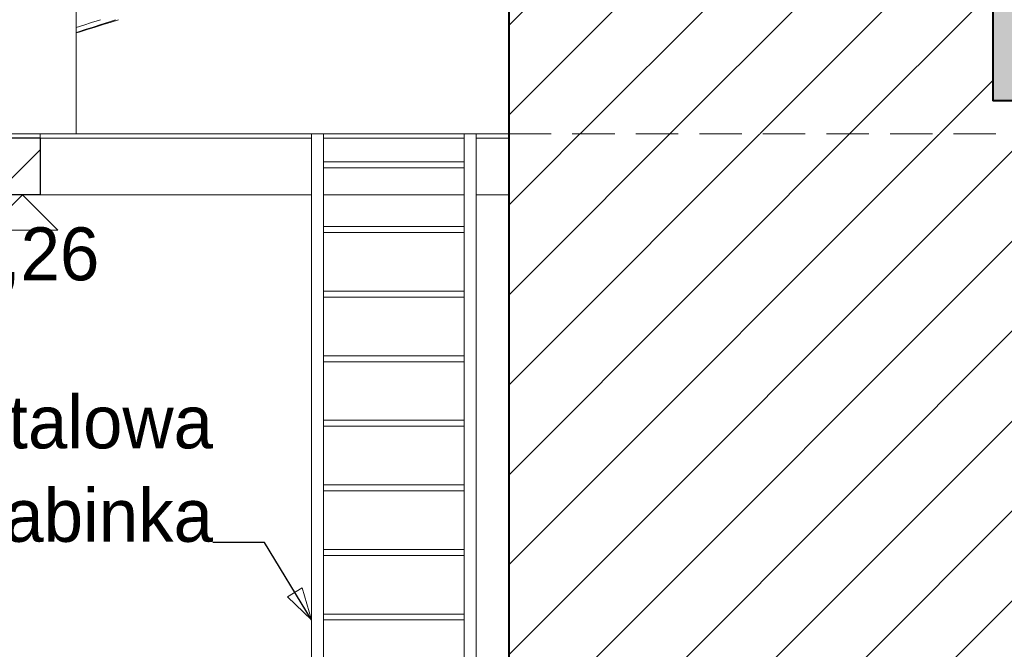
# Model space of a CAD drawing. Header units: millimetres. Extents: x 16408 to 39505, y -6861 to 26364.
# Tile 41 of 85: x 30453 to 34637, y -2192 to 481. Entities that reach past the tile are written whole.
import ezdxf

# ---------------------------------------------------------------- set-up
doc = ezdxf.new("R2010")
doc.units = ezdxf.units.MM
doc.header["$MEASUREMENT"] = 0
doc.linetypes.add('Przerywana gęsta', pattern=[270, 180, -90])
doc.linetypes.add('Wipeout_Contour', pattern=[1000, 0, -1000])
for name, color, linetype, lineweight in [('0_Nr_pióra__1', 7, 'Continuous', 13), ('0_Nr_pióra__103', 7, 'Continuous', 5), ('0_Nr_pióra__104', 7, 'Continuous', 5), ('0_Nr_pióra__30', 7, 'Continuous', 25), ('0_Nr_pióra__88', 7, 'Continuous', 13), ('inw_schody zewnętrzne_Nr_pióra__1', 7, 'Continuous', 13), ('inw_schody zewnętrzne_Nr_pióra__27', 7, 'Continuous', 40), ('inw_schody zewnętrzne_Nr_pióra__87', 7, 'Continuous', 13)]:
    doc.layers.add(name, color=color, linetype=linetype, lineweight=lineweight)
doc.layers.add('0_Nr_pióra__102', color=7, linetype='Continuous', lineweight=5, true_color=0xcccccc)
doc.layers.add('inw_ściany zewnętrzne_Nr_pióra__61', color=7, linetype='Continuous', lineweight=13, true_color=0x6a6a6a)
doc.layers.add('inw_schody zewnętrzne', color=7, linetype='Continuous')
doc.styles.add('STYL_AUTOMATYCZNY_1', font='txt')
doc.dimstyles.new('STYL_AUTOMATYCZNY__1', dxfattribs={"dimtxt": 0.18, "dimasz": 136.8, "dimexe": 0.18, "dimexo": 0.0625, "dimgap": 0.09, "dimtad": 0, "dimtih": 1, "dimtoh": 1, "dimdec": 4, "dimzin": 0, "dimdsep": 46, "dimcen": 0.09, "dimadec": 0, "dimazin": 0, "dimtfac": 1, "dimtdec": 4, "dimtmove": 0, "dimatfit": 3, "dimldrblk": 'ARROWHEAD_4', "dimfxl": 0, "dimtolj": 1, "dimtzin": 0, "dimarcsym": 0})
pattern_1 = [(45, (0, 0), (-190.9188, 190.9188), [])]

# ---------------------------------------------------------------- blocks, each defined once
blk = doc.blocks.new('Wymiary_23_4', base_point=(30465, -262))
at = {"layer": '0_Nr_pióra__1', "color": 7, "linetype": 'Continuous', "lineweight": 13}
for p, q in [((30465, -262), (30315, -412)), ((30615, -412), (30465, -262)), ((30315, -412), (30615, -412))]:
    blk.add_line(p, q, dxfattribs=at)
at = {"layer": '0_Nr_pióra__1', "color": 7, "lineweight": 13, "insert": (30106.1, -667), "char_height": 225, "attachment_point": 7, "style": 'STYL_AUTOMATYCZNY_1'}
blk.add_mtext('\\A1;{\\pql;\\fCentury Gothic|b0|i0|c238|p34;-0,26}', dxfattribs=at)
blk = doc.blocks.new('ARROWHEAD_4')
at = {"color": 0, "linetype": 'Continuous', "lineweight": 0}
blk.add_line((0, 0), (-1, 0), dxfattribs=at)
at = {"color": 0, "linetype": 'Continuous', "lineweight": 0, "flags": 128}
blk.add_lwpolyline([(-1, 0.2679), (0, 0), (-1, -0.2679)], close=True, dxfattribs=at)

msp = doc.modelspace()

# ---------------------------------------------------------------- hatches: boundary and pattern name
at = {"layer": '0_Nr_pióra__102', "linetype": 'Continuous', "lineweight": 5, "true_color": 0xcccccc}
h = msp.add_hatch(dxfattribs=at)
h.set_pattern_fill('Cegła___wiązanie_pospoli_00', color=254, style=0, pattern_type=2)
h.set_pattern_definition([(0, (34726.96, 14441.43), (0, 67), []), (90, (34726.96, 14441.43), (-201, 0), [67, -67]), (90, (34827.46, 14508.43), (-201, 0), [67, -201, 67, -67]), (90, (34777.21, 14642.43), (-100.5, 0), [67, -335])])
h.paths.add_polyline_path([(34588.9, 3836.4), (34588.9, 136.4), (34760.7, 136.4), (34760.7, 3836.4), (34763.5, 3836.4), (34763.5, 4856.4), (34763.5, 7736.4), (34763.5, 10706.4), (34763.5, 13416.4), (34763.5, 15466.4), (34759.3, 15466.4), (34745.2, 15466.4), (34708.7, 15466.4), (34703.1, 15466.4), (34659.7, 15466.4), (34606.3, 15466.4), (34599.9, 15466.4), (34590, 15466.4), (34590, 13416.4), (34590, 10706.4), (34590, 7736.4), (34590, 4856.4), (34590, 3836.4)])

# ---------------------------------------------------------------- linework, layer by layer
at = {"layer": '0_Nr_pióra__103', "color": 7, "linetype": 'Continuous', "lineweight": 5}
for p, q in [((30726.3, 458.6), (30759.3, 469.3)), ((30759.3, 469.3), (30792.2, 479.9)), ((30765.2, 450.4), (30798, 461)), ((30774.2, 450.4), (30808.4, 461)), ((30792.2, 479.9), (30797, 481.4)), ((30798, 461), (30830.7, 471.6)), ((30808.4, 461), (30842.5, 471.6)), ((30830.7, 471.6), (30860.7, 481.4)), ((30842.5, 471.6), (30873.8, 481.4)), ((30693.5, 448.1), (30726.3, 458.6)), ((30693.5, 425.4), (30705.5, 429.1)), ((30693.5, 427.3), (30699.1, 429.1)), ((30699.1, 429.1), (30732.2, 439.7)), ((30705.5, 429.1), (30739.9, 439.7)), ((30732.2, 439.7), (30765.2, 450.4)), ((30739.9, 439.7), (30774.2, 450.4))]:
    msp.add_line(p, q, dxfattribs=at)

# ---------------------------------------------------------------- wipeouts: each hides what was drawn before it
at = {"color": 254, "linetype": 'Wipeout_Contour', "lineweight": 0, "ltscale": 121937.727956}
msp.add_wipeout([(30484.4, -3.6), (30484.4, -23.6), (30484.5, -23.6), (30484.5, -3.6)], dxfattribs=at)
at = {"color": 254, "linetype": 'Wipeout_Contour', "lineweight": 0, "ltscale": 130783.827019}
msp.add_wipeout([(32577.2, 3836.4), (32577.2, -3.6), (32589.7, -3.6), (32589.7, 3836.4)], dxfattribs=at).dxf.layer = 'inw_schody zewnętrzne'
at = {"color": 254, "linetype": 'Wipeout_Contour', "lineweight": 0, "ltscale": 128174.418894}
msp.add_wipeout([(31744.3, -3.6), (31744.3, -122.5), (32342.7, -122.5), (32342.7, -3.6)], dxfattribs=at).dxf.layer = 'inw_schody zewnętrzne'
at = {"color": 254, "linetype": 'Wipeout_Contour', "lineweight": 0, "ltscale": 128179.545599}
msp.add_wipeout([(31744.3, -147.9), (31744.3, -396.7), (32342.7, -396.7), (32342.7, -147.9)], dxfattribs=at).dxf.layer = 'inw_schody zewnętrzne'
at = {"color": 254, "linetype": 'Wipeout_Contour', "lineweight": 0, "ltscale": 128193.560434}
msp.add_wipeout([(31744.3, -671), (32342.7, -671), (32342.7, -422.1), (31744.3, -422.1)], dxfattribs=at).dxf.layer = 'inw_schody zewnętrzne'

# ---------------------------------------------------------------- next in the draw order: wipeouts: each hides what was drawn before it
at = {"color": 254, "linetype": 'Wipeout_Contour', "lineweight": 0, "ltscale": 128175.101687}
msp.add_wipeout([(31744.3, -122.5), (31744.3, -147.9), (32342.7, -147.9), (32342.7, -122.5)], dxfattribs=at)
at = {"color": 254, "linetype": 'Wipeout_Contour', "lineweight": 0, "ltscale": 128184.424283}
msp.add_wipeout([(31744.3, -396.7), (31744.3, -422.1), (32342.7, -422.1), (32342.7, -396.7)], dxfattribs=at)
at = {"color": 254, "linetype": 'Wipeout_Contour', "lineweight": 0, "ltscale": 128203.131072}
msp.add_wipeout([(32342.7, -671), (31744.3, -671), (31744.3, -696.4), (32342.7, -696.4)], dxfattribs=at)

# ---------------------------------------------------------------- next in the draw order: wipeouts: each hides what was drawn before it
at = {"color": 254, "linetype": 'Wipeout_Contour', "lineweight": 0, "ltscale": 126919.535244}
msp.add_wipeout([(31693.5, -3.6), (31693.5, -1181.4), (31744.3, -1181.4), (31744.3, -3.6)], dxfattribs=at)
at = {"color": 254, "linetype": 'Wipeout_Contour', "lineweight": 0, "ltscale": 129515.453651}
msp.add_wipeout([(32342.7, -3.6), (32342.7, -1181.4), (32393.5, -1181.4), (32393.5, -3.6)], dxfattribs=at)

# ---------------------------------------------------------------- next in the draw order: wipeouts: each hides what was drawn before it
at = {"color": 254, "linetype": 'Wipeout_Contour', "lineweight": 0, "ltscale": 227356.527665}
msp.add_wipeout([(32531.8, -2863.6), (28390.9, -2863.6), (28390.9, -6373.6), (32595.9, -6373.6), (35375.9, -6373.6), (35375.9, 136.4), (32531.8, 136.4)], dxfattribs=at).dxf.layer = 'inw_schody zewnętrzne'

# ---------------------------------------------------------------- next in the draw order: hatches: boundary and pattern name
at = {"layer": 'inw_schody zewnętrzne_Nr_pióra__1', "linetype": 'Continuous', "lineweight": 13}
h = msp.add_hatch(dxfattribs=at)
h.set_pattern_fill('Bloczki_ceramiczne_0004', style=0, pattern_type=2)
h.set_pattern_definition(pattern_1)
h.paths.add_polyline_path([(32531.8, -2863.6), (28390.9, -2863.6), (28390.9, -6373.6), (32595.9, -6373.6), (35375.9, -6373.6), (35375.9, 136.4), (32531.8, 136.4)])

# ---------------------------------------------------------------- next in the draw order: linework, layer by layer
at = {"layer": '0_Nr_pióra__103', "color": 7, "linetype": 'Continuous', "lineweight": 5}
for p, q in [((30693.5, -3.6), (30693.5, 1063)), ((31693.5, -2863.6), (31693.5, -3.6)), ((31744.3, -2863.6), (31744.3, -3.6)), ((32342.7, -2863.6), (32342.7, -3.6)), ((32393.5, -2863.6), (32393.5, -3.6)), ((32342.7, -122.5), (31744.3, -122.5)), ((32342.7, -147.9), (31744.3, -147.9)), ((32342.7, -396.7), (31744.3, -396.7)), ((32342.7, -422.1), (31744.3, -422.1)), ((32342.7, -671), (31744.3, -671)), ((32342.7, -696.4), (31744.3, -696.4)), ((32342.7, -945.2), (31744.3, -945.2)), ((32342.7, -970.6), (31744.3, -970.6)), ((32342.7, -1219.4), (31744.3, -1219.4)), ((32342.7, -1244.8), (31744.3, -1244.8)), ((32342.7, -1493.6), (31744.3, -1493.6)), ((32342.7, -1519), (31744.3, -1519)), ((32342.7, -1767.8), (31744.3, -1767.8)), ((32342.7, -1793.2), (31744.3, -1793.2)), ((32342.7, -2042), (31744.3, -2042)), ((32342.7, -2067.4), (31744.3, -2067.4))]:
    msp.add_line(p, q, dxfattribs=at)
at = {"layer": '0_Nr_pióra__104', "color": 7, "linetype": 'Continuous', "lineweight": 5}
for p, q in [((32342.7, -22), (31744.3, -22)), ((32342.7, -262), (31744.3, -262)), ((32531.8, -262), (32393.5, -262))]:
    msp.add_line(p, q, dxfattribs=at)
at = {"layer": '0_Nr_pióra__88', "color": 7, "linetype": 'Continuous', "lineweight": 13}
for p, q in [((30570, -3.6), (30604.6, -3.6)), ((30604.6, -3.6), (30634.9, -3.6)), ((30634.9, -3.6), (30659.8, -3.6)), ((30659.8, -3.6), (30678.3, -3.6)), ((30678.3, -3.6), (30689.6, -3.6)), ((30689.6, -3.6), (30693.5, -3.6))]:
    msp.add_line(p, q, dxfattribs=at)
at = {"layer": 'inw_schody zewnętrzne_Nr_pióra__87', "color": 7, "linetype": 'Continuous', "lineweight": 13}
for p, q in [((31954.5, -3.6), (31826.4, -3.6)), ((32076.4, -3.6), (31954.5, -3.6)), ((32191.7, -3.6), (32076.4, -3.6)), ((32299.8, -3.6), (32191.7, -3.6)), ((32400.4, -3.6), (32299.8, -3.6)), ((32493, -3.6), (32400.4, -3.6))]:
    msp.add_line(p, q, dxfattribs=at)

# ---------------------------------------------------------------- next in the draw order: texts
at = {"layer": '0_Nr_pióra__1', "color": 7, "linetype": 'Continuous', "lineweight": 13, "insert": (31274.7, -1738.7), "char_height": 225, "attachment_point": 9, "line_spacing_factor": 1.05795, "style": 'STYL_AUTOMATYCZNY_1'}
msp.add_mtext('\\A1;{\\pqr;\\fCentury Gothic|b0|i0|c238|p34;stalowa\\P\\pqr;\\fCentury Gothic|b0|i0|c238|p34;drabinka}', dxfattribs=at)

# ---------------------------------------------------------------- next in the draw order: leaders
at = {"layer": '0_Nr_pióra__1', "color": 7, "linetype": 'Continuous', "lineweight": 13, "annotation_type": 0, "has_hookline": 1, "hookline_direction": 1, "text_width": 1320.8}
msp.add_leader([(31693.5, -2067.4), (31494.4, -1738.7), (31274.8, -1738.7)], dimstyle='STYL_AUTOMATYCZNY__1', dxfattribs=at)

# ---------------------------------------------------------------- next in the draw order: wipeouts: each hides what was drawn before it
at = {"color": 254, "linetype": 'Wipeout_Contour', "lineweight": 0, "ltscale": 121862.295034}
msp.add_wipeout([(30540, -262), (30540, -22), (30390, -22), (30390, -262)], dxfattribs=at)
at = {"color": 254, "linetype": 'Wipeout_Contour', "lineweight": 0, "ltscale": 402894.150624}
msp.add_wipeout([(32697.1, 3836.4), (32531.8, 3836.4), (32531.8, -3.6), (32697.1, -3.6), (33081.4, -3.6), (33589.6, -3.6), (34300, -3.6), (34588.9, -3.6), (34588.9, 3836.4), (34300, 3836.4), (33589.6, 3836.4), (33081.4, 3836.4)], dxfattribs=at).dxf.layer = 'inw_schody zewnętrzne'

# ---------------------------------------------------------------- next in the draw order: hatches: boundary and pattern name
at = {"layer": '0_Nr_pióra__1', "linetype": 'Continuous', "lineweight": 13}
h = msp.add_hatch(dxfattribs=at)
h.set_pattern_fill('Beton_0004', style=0, pattern_type=2)
h.set_pattern_definition([(45, (0, 0), (-275.7716, 275.7716), [292.5, -97.5]), (45, (0, 275.77), (-275.7716, 275.7716), [292.5, -97.5])])
h.paths.add_polyline_path([(30540, -262), (30540, -22), (30390, -22), (30390, -262)])
at = {"layer": 'inw_schody zewnętrzne_Nr_pióra__1', "linetype": 'Continuous', "lineweight": 13}
h = msp.add_hatch(dxfattribs=at)
h.set_pattern_fill('Bloczki_ceramiczne_0004', style=0, pattern_type=2)
h.set_pattern_definition(pattern_1)
h.paths.add_polyline_path([(32697.1, 3836.4), (32531.8, 3836.4), (32531.8, -3.6), (32697.1, -3.6), (33081.4, -3.6), (33589.6, -3.6), (34300, -3.6), (34588.9, -3.6), (34588.9, 3836.4), (34300, 3836.4), (33589.6, 3836.4), (33081.4, 3836.4)])

# ---------------------------------------------------------------- next in the draw order: linework, layer by layer
at = {"layer": '0_Nr_pióra__1', "color": 7, "linetype": 'Continuous', "lineweight": 13}
for q in [(28450.8, -3.6), (30540, -23.6)]:
    msp.add_line((30540, -3.6), q, dxfattribs=at)
at = {"layer": '0_Nr_pióra__104', "color": 7, "linetype": 'Continuous', "lineweight": 5}
for p, q in [((31693.5, -22), (30540, -22)), ((32531.8, -22), (32393.5, -22)), ((31693.5, -262), (30540, -262))]:
    msp.add_line(p, q, dxfattribs=at)
at = {"layer": '0_Nr_pióra__30', "color": 7, "linetype": 'Continuous', "lineweight": 25}
for p, q in [((30540, -22), (30390, -22)), ((30540, -22), (30540, -262)), ((30540, -262), (30390, -262))]:
    msp.add_line(p, q, dxfattribs=at)
at = {"layer": '0_Nr_pióra__88', "color": 7, "linetype": 'Continuous', "lineweight": 13}
for p, q in [((30493.5, -3.6), (30532.5, -3.6)), ((30532.5, -3.6), (30570, -3.6))]:
    msp.add_line(p, q, dxfattribs=at)
at = {"layer": 'inw_schody zewnętrzne_Nr_pióra__27', "color": 7, "linetype": 'Continuous', "lineweight": 40}
for p, q in [((32531.8, 3836.4), (32531.8, -3.6)), ((34588.9, 3836.4), (34588.9, 136.4)), ((32531.8, 136.4), (32531.8, -2863.6)), ((35375.9, 136.4), (34588.9, 136.4))]:
    msp.add_line(p, q, dxfattribs=at)
at = {"layer": 'inw_schody zewnętrzne_Nr_pióra__87', "color": 7, "linetype": 'Continuous', "lineweight": 13}
for p, q in [((31826.4, -3.6), (30540, -3.6)), ((32531.8, -3.6), (32493, -3.6))]:
    msp.add_line(p, q, dxfattribs=at)
at = {"layer": 'inw_ściany zewnętrzne_Nr_pióra__61', "color": 251, "linetype": 'Przerywana gęsta', "lineweight": 13, "true_color": 0x6a6a6a, "flags": 128}
msp.add_lwpolyline([(32531.8, -3.6), (38941.5, -3.6)], dxfattribs=at)

# ---------------------------------------------------------------- next in the draw order: block references
at = {"color": 7, "linetype": 'Continuous', "lineweight": 13}
msp.add_blockref('Wymiary_23_4', (30465, -262), dxfattribs=at)

doc.saveas('drawing.dxf')
